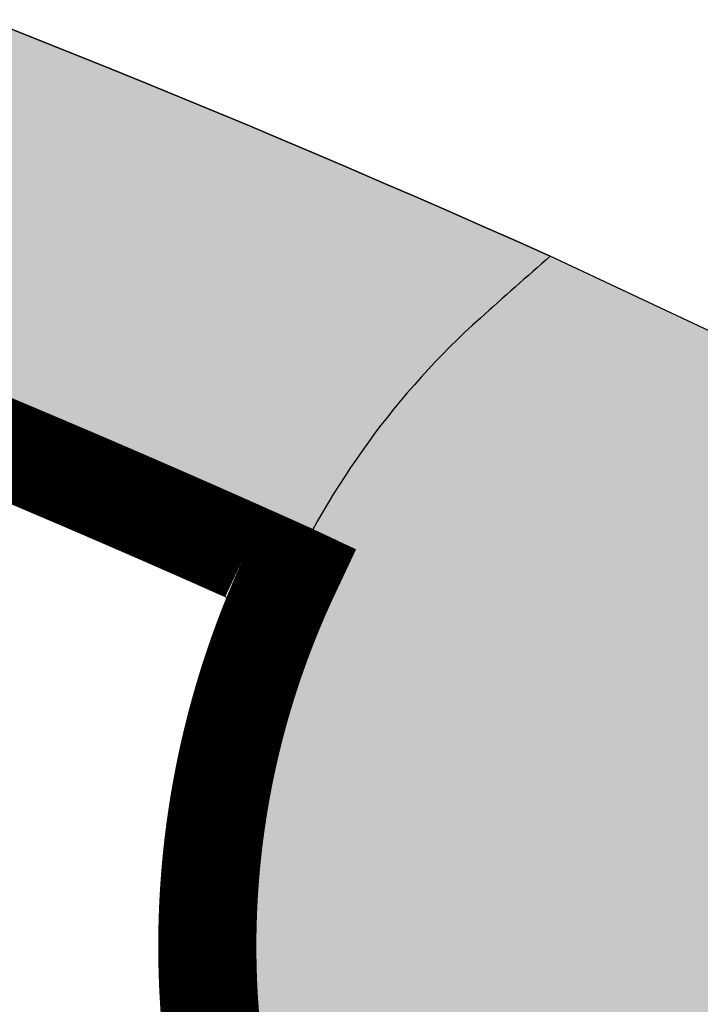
# Model space of a CAD drawing. Header units: feet. Extents: x 1609737 to 1611449, y 574802 to 575794.
# Tile 97 of 256: x 1610396 to 1610403, y 575079 to 575089. Entities that reach past the tile are written whole.
import ezdxf

# ---------------------------------------------------------------- set-up
doc = ezdxf.new("R2010")
doc.units = ezdxf.units.FT
doc.header["$MEASUREMENT"] = 0
for name, color, linetype in [('C-GROUTED-BLDR-HTCH-SINGLE', 79, 'Continuous'), ('C-THICKENED EDGE', 3, 'Continuous'), ('C-VOID FILLED RIPRAP', 23, 'Continuous'), ('V-SURV-FIGR', 170, 'Continuous')]:
    doc.layers.add(name, color=color, linetype=linetype)

msp = doc.modelspace()

# ---------------------------------------------------------------- hatches: boundary and pattern name
at = {"layer": 'C-GROUTED-BLDR-HTCH-SINGLE'}
h = msp.add_hatch(color=256, dxfattribs=at)
h.dxf.hatch_style = 1
edge = h.paths.add_edge_path()
edge.add_arc((1610346.798689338, 574967.6627427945), 126.8649867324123, 71.28505858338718, 88.50538841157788, ccw=False)
edge.add_arc((1610346.827493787, 574966.8597696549), 127.6165798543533, 65.85690705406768, 71.41298022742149, ccw=False)
edge.add_arc((1610404.7424691, 575080.043137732), 6.586764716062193, 150.232757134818, 192.3781952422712)
edge.add_arc((1610384.063225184, 575073.5679704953), 15.11863200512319, -18.604933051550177, 19.56635503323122, ccw=False)
edge.add_arc((1610416.513828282, 575060.92329932), 19.73778720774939, 156.6556931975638, 184.9380587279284)
edge.add_arc((1610380.29010607, 575056.0200681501), 16.86635743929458, -23.431948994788, 10.951468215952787, ccw=False)
edge.add_arc((1610404.150345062, 575043.2004725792), 10.37631145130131, 143.9079133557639, 198.3481587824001)
edge.add_arc((1610383.350808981, 575032.3549064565), 13.31777413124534, -11.562052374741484, 34.68779327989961, ccw=False)
edge.add_arc((1610414.662779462, 575075.9827910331), 49.76963084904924, 248.470540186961, 307.5616870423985)
edge.add_arc((1610475.45377047, 574997.3922403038), 49.58879759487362, 68.46665870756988, 127.88389707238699, ccw=False)
edge.add_arc((1610541.152820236, 575168.45085079), 133.6554409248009, 249.1835495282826, 262.0771957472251)
edge.add_arc((1610538.620285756, 575053.3600420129), 23.48207888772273, 169.698739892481, 227.4135499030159, ccw=False)
edge.add_arc((1610504.766698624, 575062.5365908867), 11.84640154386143, 335.1552628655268, 392.3913042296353)
edge.add_arc((1610525.659987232, 575075.0338984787), 12.50724317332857, 155.5736846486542, 209.4597175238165, ccw=False)
edge.add_arc((1610505.763914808, 575085.634325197), 10.09250994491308, 327.4616461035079, 366.1857299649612)
edge.add_arc((1610550.370748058, 575153.6818102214), 75.35873958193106, 242.691587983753, 274.296040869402)
edge.add_arc((1610562.194032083, 575081.4931232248), 6.849925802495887, 198.0715154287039, 205.5866701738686, ccw=False)
edge.add_arc((1610561.881980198, 575081.3913006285), 6.521681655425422, 145.8833785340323, 198.0715154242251, ccw=False)
edge.add_arc((1610554.68458593, 575086.2673485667), 2.171898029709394, 325.8833785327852, 440.5424989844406)
edge.add_arc((1610556.009493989, 575094.2209239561), 5.891273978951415, 222.7830371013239, 260.5424989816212, ccw=False)
edge.add_arc((1610554.185066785, 575092.5324888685), 3.405444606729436, 183.5019517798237, 222.78303710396, ccw=False)
edge.add_arc((1610550.370748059, 575153.6818102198), 61.35873958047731, 238.08154091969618, 270.3877407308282, ccw=False)
edge.add_arc((1610468.690325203, 574991.0261166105), 121.0420992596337, 65.99633416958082, 89.05759905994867)
edge.add_line((1610470.681135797, 575112.0518430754), (1610470.678386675, 575112.0331643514))
edge.add_line((1610470.678386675, 575112.0331643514), (1610468.827942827, 575112.0681376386))
edge.add_arc((1610459.13518586, 575115.8351432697), 10.39903212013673, 322.58159602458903, 338.76181796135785, ccw=False)
edge.add_arc((1610460.132572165, 575114.6197738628), 8.875664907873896, 320.9584175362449, 324.9011775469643, ccw=False)
edge.add_arc((1610460.844486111, 575114.0424213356), 7.959063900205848, 302.28112678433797, 320.95841752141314, ccw=False)
edge.add_arc((1610451.738392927, 575127.4486950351), 24.16256683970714, 284.0200303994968, 303.55861885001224, ccw=False)
edge.add_line((1610457.592042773, 575104.0059046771), (1610457.595383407, 575103.920069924))
edge.add_line((1610457.595383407, 575103.920069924), (1610460.480929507, 575102.1277901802))
edge.add_line((1610460.480929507, 575102.1277901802), (1610461.388454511, 575099.1460253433))
edge.add_line((1610461.388454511, 575099.1460253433), (1610461.932838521, 575097.8547054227))
edge.add_line((1610461.932838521, 575097.8547054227), (1610458.962926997, 575097.6253133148))
edge.add_arc((1610444.286277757, 575111.6052103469), 20.26922677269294, 252.9107273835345, 316.3928090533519, ccw=False)
edge.add_arc((1610435.269657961, 575078.1270833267), 14.43202019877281, 77.7576186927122, 164.2463266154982)
edge.add_line((1610421.379735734, 575082.0454079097), (1610416.758092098, 575089.705494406))
edge.add_line((1610416.758092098, 575089.705494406), (1610416.405233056, 575088.5733883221))
edge.add_line((1610416.405233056, 575088.5733883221), (1610415.439970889, 575086.9513317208))
edge.add_line((1610415.439970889, 575086.9513317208), (1610414.124019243, 575085.5981613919))
edge.add_line((1610414.124019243, 575085.5981613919), (1610412.543465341, 575084.5947602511))
edge.add_line((1610412.543465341, 575084.5947602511), (1610410.774099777, 575083.9829514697))
edge.add_line((1610410.774099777, 575083.9829514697), (1610408.911330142, 575083.7957249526))
edge.add_line((1610408.911330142, 575083.7957249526), (1610407.58607858, 575083.9271950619))
edge.add_line((1610407.58607858, 575083.9271950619), (1610401.745635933, 575086.6712269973))
edge.add_arc((1610345.586171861, 574961.0911944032), 137.5653662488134, 65.90577864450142, 85.80491363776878)
edge.add_arc((1610353.002017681, 575098.637514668), 2.670401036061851, 275.9515570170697, 352.4790479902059, ccw=False)
edge.add_arc((1610357.443323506, 575072.4608215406), 23.88650330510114, 100.0403631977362, 104.5996252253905)
edge.add_arc((1610352.062700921, 575093.4672650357), 2.203844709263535, 106.8896556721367, 152.5093626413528)

# ---------------------------------------------------------------- linework, layer by layer
for points in [[(1610407.58607858, 575083.9271950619), (1610401.745635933, 575086.6712269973, 0.08704520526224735), (1610355.649445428, 575098.2879892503, -0.346904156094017), (1610353.27890507, 575095.9815073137, 0.0198961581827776), (1610351.422419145, 575095.5760492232, 0.2017248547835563), (1610350.107700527, 575094.4845678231)], [(1610350.107700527, 575094.484567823, -0.07527958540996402), (1610387.504587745, 575087.8199510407, -0.02424769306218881), (1610399.024831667, 575083.313319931, 0.1859955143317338), (1610398.308820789, 575078.6311749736, -0.1681110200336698), (1610398.391771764, 575068.7445083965, 0.1240353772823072), (1610396.849301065, 575059.224295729, -0.1511617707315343), (1610395.765546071, 575049.3129994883, 0.2421113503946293), (1610394.301552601, 575039.9341097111, -0.2045878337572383), (1610396.398341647, 575029.6856370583, 0.2637033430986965), (1610445.003104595, 575036.53053095, -0.2652257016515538), (1610493.654971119, 575043.5199450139, 0.05631857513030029), (1610522.729919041, 575036.0711937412, -0.2572904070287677)]]:
    msp.add_lwpolyline(points, format="xyb", dxfattribs=at)
at = {"layer": 'C-THICKENED EDGE', "const_width": 1, "flags": 128}
msp.add_lwpolyline([(1610395.815237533, 575084.869704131), (1610395.865038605, 575084.8489312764), (1610395.914829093, 575084.8281381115), (1610395.964608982, 575084.8073246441), (1610396.014378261, 575084.7864908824), (1610396.064136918, 575084.7656368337), (1610396.113884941, 575084.7447625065), (1610396.163622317, 575084.7238679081), (1610396.213349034, 575084.7029530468), (1610396.26306508, 575084.6820179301), (1610396.312770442, 575084.6610625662), (1610396.362465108, 575084.6400869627), (1610396.412149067, 575084.6190911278), (1610396.461822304, 575084.5980750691), (1610396.51148481, 575084.577038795), (1610396.561136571, 575084.555982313), (1610396.610777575, 575084.5349056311), (1610396.66040781, 575084.5138087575), (1610396.710027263, 575084.4926916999), (1610396.759635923, 575084.4715544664), (1610396.809233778, 575084.450397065), (1610396.858820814, 575084.4292195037), (1610396.908397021, 575084.4080217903), (1610396.957962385, 575084.3868039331), (1610397.007516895, 575084.36556594), (1610397.057060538, 575084.3443078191), (1610397.106593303, 575084.3230295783), (1610397.156115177, 575084.3017312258), (1610397.205626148, 575084.2804127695), (1610397.255126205, 575084.2590742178), (1610397.304615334, 575084.2377155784), (1610397.354093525, 575084.2163368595), (1610397.403560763, 575084.1949380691), (1610397.453017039, 575084.1735192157), (1610397.502462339, 575084.152080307), (1610397.551896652, 575084.1306213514), (1610397.601319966, 575084.109142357), (1610397.650732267, 575084.0876433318), (1610397.700133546, 575084.066124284), (1610397.749523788, 575084.0445852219), (1610397.798902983, 575084.0230261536), (1610397.848271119, 575084.0014470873), (1610397.897628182, 575083.9798480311), (1610397.946974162, 575083.9582289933), (1610397.996309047, 575083.936589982), (1610398.045632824, 575083.9149310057), (1610398.09494548, 575083.8932520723), (1610398.144247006, 575083.8715531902), (1610398.193537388, 575083.8498343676), (1610398.242816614, 575083.8280956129), (1610398.292084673, 575083.8063369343), (1610398.341341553, 575083.78455834), (1610398.390587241, 575083.7627598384), (1610398.439821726, 575083.7409414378), (1610398.489044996, 575083.7191031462), (1610398.538257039, 575083.6972449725), (1610398.587457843, 575083.6753669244), (1610398.636647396, 575083.6534690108), (1610398.685825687, 575083.6315512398), (1610398.734992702, 575083.6096136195), (1610398.784148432, 575083.5876561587), (1610398.833292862, 575083.5656788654), (1610398.882425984, 575083.5436817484), (1610398.931547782, 575083.5216648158), (1610398.980658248, 575083.499628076), (1610399.029757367, 575083.4775715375), (1610399.078845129, 575083.4554952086), (1610399.091115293, 575083.449973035), (1610399.097250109, 575083.4472114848), (1610399.102142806, 575083.4449081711), (1610399.101345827, 575083.4432143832), (1610399.098161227, 575083.4364370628), (1610399.094981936, 575083.4296562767), (1610399.091807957, 575083.422872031), (1610399.088639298, 575083.416084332), (1610399.085475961, 575083.4092931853), (1610399.082317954, 575083.4024985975), (1610399.079165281, 575083.3957005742), (1610399.076017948, 575083.3888991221), (1610399.07287596, 575083.3820942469), (1610399.069739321, 575083.3752859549), (1610399.066608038, 575083.3684742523), (1610399.063482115, 575083.3616591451), (1610399.060361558, 575083.3548406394), (1610399.057246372, 575083.3480187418), (1610399.054136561, 575083.3411934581), (1610399.051032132, 575083.3343647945), (1610399.04793309, 575083.3275327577), (1610399.044839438, 575083.3206973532), (1610399.041751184, 575083.3138585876), (1610399.038668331, 575083.3070164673), (1610399.035590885, 575083.3001709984), (1610399.032518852, 575083.293322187), (1610399.029452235, 575083.2864700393), (1610399.026391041, 575083.2796145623), (1610399.023335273, 575083.2727557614), (1610399.020284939, 575083.2658936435), (1610399.017240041, 575083.2590282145), (1610399.014200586, 575083.2521594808), (1610399.011166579, 575083.245287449), (1610399.008138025, 575083.2384121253), (1610399.005114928, 575083.231533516), (1610399.002097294, 575083.2246516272), (1610398.999085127, 575083.2177664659), (1610398.996078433, 575083.210878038), (1610398.993077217, 575083.2039863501), (1610398.990081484, 575083.1970914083), (1610398.987091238, 575083.1901932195), (1610398.984106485, 575083.1832917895), (1610398.981127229, 575083.1763871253), (1610398.978153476, 575083.169479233), (1610398.975185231, 575083.1625681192), (1610398.972222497, 575083.1556537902), (1610398.969265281, 575083.1487362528), (1610398.966313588, 575083.141815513), (1610398.963367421, 575083.1348915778), (1610398.960426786, 575083.1279644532), (1610398.957491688, 575083.1210341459), (1610398.954562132, 575083.1141006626), (1610398.951638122, 575083.1071640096), (1610398.948719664, 575083.1002241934), (1610398.945806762, 575083.0932812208), (1610398.942899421, 575083.086335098), (1610398.939997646, 575083.079385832), (1610398.937101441, 575083.072433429), (1610398.934210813, 575083.0654778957), (1610398.931325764, 575083.0585192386), (1610398.9284463, 575083.0515574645), (1610398.925572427, 575083.04459258), (1610398.922704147, 575083.0376245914), (1610398.919841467, 575083.0306535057), (1610398.916984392, 575083.0236793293), (1610398.914132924, 575083.0167020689), (1610398.911287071, 575083.0097217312), (1610398.908446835, 575083.0027383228), (1610398.905612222, 575082.9957518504), (1610398.902783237, 575082.9887623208), (1610398.899959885, 575082.9817697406), (1610398.897142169, 575082.9747741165), (1610398.894330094, 575082.9677754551), (1610398.891523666, 575082.9607737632), (1610398.888722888, 575082.9537690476), (1610398.885927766, 575082.9467613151), (1610398.883138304, 575082.9397505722), (1610398.880354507, 575082.9327368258), (1610398.877576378, 575082.9257200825), (1610398.874803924, 575082.9187003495), (1610398.872037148, 575082.9116776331), (1610398.869276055, 575082.9046519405), (1610398.86652065, 575082.8976232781), (1610398.863770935, 575082.8905916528), (1610398.861026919, 575082.8835570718), (1610398.858288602, 575082.8765195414), (1610398.855555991, 575082.8694790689), (1610398.852829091, 575082.8624356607), (1610398.850107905, 575082.8553893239), (1610398.847392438, 575082.8483400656), (1610398.844682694, 575082.8412878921), (1610398.841978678, 575082.8342328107), (1610398.839280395, 575082.8271748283), (1610398.836587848, 575082.8201139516), (1610398.833901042, 575082.8130501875), (1610398.831219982, 575082.805983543), (1610398.828544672, 575082.798914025), (1610398.825875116, 575082.7918416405), (1610398.823211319, 575082.7847663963), (1610398.820553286, 575082.7776882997), (1610398.817901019, 575082.770607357), (1610398.815254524, 575082.7635235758), (1610398.812613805, 575082.7564369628), (1610398.809978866, 575082.7493475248), (1610398.807349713, 575082.7422552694), (1610398.804726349, 575082.735160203), (1610398.802108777, 575082.7280623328), (1610398.799497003, 575082.7209616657), (1610398.796891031, 575082.7138582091), (1610398.794290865, 575082.7067519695), (1610398.79169651, 575082.6996429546), (1610398.789107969, 575082.6925311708), (1610398.786525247, 575082.6854166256), (1610398.783948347, 575082.6782993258), (1610398.781377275, 575082.6711792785), (1610398.778812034, 575082.6640564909), (1610398.776252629, 575082.6569309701), (1610398.773699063, 575082.6498027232), (1610398.771151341, 575082.642671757), (1610398.768609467, 575082.6355380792), (1610398.766073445, 575082.6284016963), (1610398.763543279, 575082.6212626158), (1610398.761018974, 575082.6141208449), (1610398.758500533, 575082.6069763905), (1610398.755987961, 575082.5998292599), (1610398.75348126, 575082.5926794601), (1610398.750980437, 575082.5855269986), (1610398.748485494, 575082.5783718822), (1610398.745996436, 575082.5712141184), (1610398.743513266, 575082.5640537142), (1610398.741035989, 575082.556890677), (1610398.738564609, 575082.5497250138), (1610398.736099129, 575082.5425567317), (1610398.733639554, 575082.5353858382), (1610398.731185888, 575082.5282123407), (1610398.728738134, 575082.521036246), (1610398.726296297, 575082.5138575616), (1610398.72386038, 575082.5066762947), (1610398.721430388, 575082.4994924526), (1610398.719006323, 575082.4923060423), (1610398.716588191, 575082.4851170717), (1610398.714175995, 575082.4779255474), (1610398.711769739, 575082.4707314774), (1610398.709369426, 575082.4635348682), (1610398.706975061, 575082.4563357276), (1610398.704586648, 575082.449134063), (1610398.70220419, 575082.4419298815), (1610398.699827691, 575082.4347231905), (1610398.697457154, 575082.4275139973), (1610398.695092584, 575082.4203023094), (1610398.692733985, 575082.4130881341), (1610398.69038136, 575082.4058714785), (1610398.688034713, 575082.3986523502), (1610398.685694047, 575082.3914307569), (1610398.683359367, 575082.384206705), (1610398.681030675, 575082.376980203), (1610398.678707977, 575082.3697512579), (1610398.676391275, 575082.3625198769), (1610398.674080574, 575082.3552860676), (1610398.671775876, 575082.3480498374), (1610398.669477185, 575082.3408111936), (1610398.667184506, 575082.3335701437), (1610398.664897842, 575082.3263266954), (1610398.662617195, 575082.3190808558), (1610398.660342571, 575082.3118326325), (1610398.658073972, 575082.3045820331), (1610398.655811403, 575082.2973290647), (1610398.653554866, 575082.2900737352), (1610398.651304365, 575082.2828160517), (1610398.649059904, 575082.2755560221), (1610398.646821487, 575082.2682936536), (1610398.644589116, 575082.2610289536), (1610398.642362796, 575082.25376193), (1610398.640142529, 575082.2464925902), (1610398.63792832, 575082.2392209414), (1610398.635720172, 575082.2319469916), (1610398.633518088, 575082.224670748), (1610398.631322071, 575082.2173922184), (1610398.629132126, 575082.2101114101), (1610398.626948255, 575082.2028283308), (1610398.624770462, 575082.195542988), (1610398.622598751, 575082.1882553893), (1610398.620433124, 575082.1809655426), (1610398.618273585, 575082.1736734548), (1610398.616120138, 575082.1663791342), (1610398.613972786, 575082.1590825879), (1610398.611831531, 575082.1517838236), (1610398.609696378, 575082.144482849), (1610398.60756733, 575082.137179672), (1610398.60544439, 575082.1298742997), (1610398.603327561, 575082.12256674), (1610398.601216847, 575082.1152570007), (1610398.59911225, 575082.107945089), (1610398.597013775, 575082.1006310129), (1610398.594921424, 575082.0933147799), (1610398.5928352, 575082.085996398), (1610398.590755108, 575082.0786758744), (1610398.588681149, 575082.071353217), (1610398.586613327, 575082.0640284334), (1610398.584551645, 575082.0567015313), (1610398.582496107, 575082.0493725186), (1610398.580446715, 575082.0420414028), (1610398.578403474, 575082.0347081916), (1610398.576366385, 575082.0273728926), (1610398.574335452, 575082.020035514), (1610398.572310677, 575082.012696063), (1610398.570292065, 575082.0053545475), (1610398.568279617, 575081.9980109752), (1610398.566273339, 575081.9906653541), (1610398.564273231, 575081.9833176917), (1610398.562279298, 575081.9759679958), (1610398.560291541, 575081.9686162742), (1610398.558309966, 575081.9612625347), (1610398.556334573, 575081.9539067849), (1610398.554365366, 575081.9465490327), (1610398.552402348, 575081.9391892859), (1610398.550445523, 575081.9318275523), (1610398.548494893, 575081.9244638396), (1610398.546550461, 575081.9170981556), (1610398.544612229, 575081.9097305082), (1610398.542680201, 575081.9023609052), (1610398.540754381, 575081.8949893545), (1610398.538834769, 575081.8876158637), (1610398.53692137, 575081.8802404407), (1610398.535014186, 575081.8728630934), (1610398.533113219, 575081.8654838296), (1610398.531218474, 575081.8581026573), (1610398.529329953, 575081.850719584), (1610398.527447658, 575081.8433346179), (1610398.525571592, 575081.8359477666), (1610398.523701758, 575081.8285590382), (1610398.521838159, 575081.8211684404), (1610398.519980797, 575081.8137759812), (1610398.518129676, 575081.8063816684), (1610398.516284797, 575081.7989855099), (1610398.514446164, 575081.7915875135), (1610398.512613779, 575081.7841876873), (1610398.510787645, 575081.7767860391), (1610398.508967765, 575081.7693825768), (1610398.507154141, 575081.7619773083), (1610398.505346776, 575081.7545702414), (1610398.503545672, 575081.7471613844), (1610398.501750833, 575081.739750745), (1610398.49996226, 575081.7323383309), (1610398.498179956, 575081.7249241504), (1610398.496403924, 575081.7175082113), (1610398.494634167, 575081.7100905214), (1610398.492870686, 575081.702671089), (1610398.491113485, 575081.6952499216), (1610398.489362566, 575081.6878270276), (1610398.487617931, 575081.6804024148), (1610398.485879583, 575081.6729760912), (1610398.484147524, 575081.6655480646), (1610398.482421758, 575081.658118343), (1610398.480702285, 575081.6506869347), (1610398.478989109, 575081.6432538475), (1610398.477282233, 575081.6358190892), (1610398.475581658, 575081.6283826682), (1610398.473887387, 575081.6209445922), (1610398.472199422, 575081.6135048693), (1610398.470517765, 575081.6060635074), (1610398.46884242, 575081.5986205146), (1610398.467173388, 575081.5911758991), (1610398.465510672, 575081.5837296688), (1610398.463854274, 575081.5762818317), (1610398.462204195, 575081.5688323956), (1610398.46056044, 575081.561381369), (1610398.458923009, 575081.5539287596), (1610398.457291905, 575081.5464745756), (1610398.45566713, 575081.5390188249), (1610398.454048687, 575081.5315615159), (1610398.452436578, 575081.5241026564), (1610398.450830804, 575081.5166422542), (1610398.449231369, 575081.509180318), (1610398.447638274, 575081.5017168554), (1610398.446051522, 575081.4942518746), (1610398.444471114, 575081.4867853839), (1610398.442897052, 575081.479317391), (1610398.44132934, 575081.4718479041), (1610398.439767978, 575081.4643769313), (1610398.438212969, 575081.4569044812), (1610398.436664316, 575081.449430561), (1610398.435122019, 575081.4419551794), (1610398.433586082, 575081.4344783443), (1610398.432056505, 575081.4270000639), (1610398.430533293, 575081.4195203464), (1610398.429016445, 575081.4120391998), (1610398.427505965, 575081.4045566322), (1610398.426001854, 575081.3970726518), (1610398.424504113, 575081.3895872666), (1610398.423012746, 575081.3821004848), (1610398.421527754, 575081.3746123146), (1610398.420049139, 575081.3671227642), (1610398.418576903, 575081.3596318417), (1610398.417111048, 575081.352139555), (1610398.415651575, 575081.3446459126), (1610398.414198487, 575081.3371509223), (1610398.412751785, 575081.3296545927), (1610398.411311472, 575081.3221569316), (1610398.409877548, 575081.3146579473), (1610398.408450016, 575081.3071576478), (1610398.407028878, 575081.2996560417), (1610398.405614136, 575081.2921531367), (1610398.40420579, 575081.2846489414), (1610398.402803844, 575081.2771434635), (1610398.401408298, 575081.2696367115), (1610398.400019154, 575081.2621286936), (1610398.398636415, 575081.254619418), (1610398.397260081, 575081.2471088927), (1610398.395890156, 575081.239597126), (1610398.394526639, 575081.2320841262), (1610398.393169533, 575081.2245699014), (1610398.391818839, 575081.2170544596), (1610398.39047456, 575081.2095378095), (1610398.389136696, 575081.202019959), (1610398.38780525, 575081.1945009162), (1610398.386480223, 575081.1869806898), (1610398.385161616, 575081.1794592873), (1610398.383849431, 575081.1719367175), (1610398.38254367, 575081.1644129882), (1610398.381244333, 575081.1568881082), (1610398.379951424, 575081.1493620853), (1610398.378664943, 575081.141834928), (1610398.377384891, 575081.1343066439), (1610398.37611127, 575081.126777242), (1610398.374844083, 575081.1192467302), (1610398.373583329, 575081.1117151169), (1610398.37232901, 575081.1041824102), (1610398.371081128, 575081.0966486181), (1610398.369839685, 575081.0891137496), (1610398.368604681, 575081.0815778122), (1610398.367376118, 575081.0740408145), (1610398.366153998, 575081.0665027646), (1610398.364938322, 575081.0589636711), (1610398.36372909, 575081.0514235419), (1610398.362526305, 575081.0438823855), (1610398.361329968, 575081.0363402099), (1610398.360140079, 575081.0287970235), (1610398.358956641, 575081.0212528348), (1610398.357779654, 575081.0137076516), (1610398.356609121, 575081.0061614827), (1610398.355445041, 575080.9986143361), (1610398.354287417, 575080.9910662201), (1610398.353136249, 575080.983517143), (1610398.351991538, 575080.975967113), (1610398.350853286, 575080.9684161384), (1610398.349721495, 575080.9608642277), (1610398.348596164, 575080.9533113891), (1610398.347477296, 575080.9457576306), (1610398.346364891, 575080.938202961), (1610398.345258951, 575080.9306473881), (1610398.344159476, 575080.9230909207), (1610398.343066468, 575080.9155335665), (1610398.341979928, 575080.9079753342), (1610398.340899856, 575080.9004162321), (1610398.339826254, 575080.8928562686), (1610398.338759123, 575080.8852954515), (1610398.337698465, 575080.8777337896), (1610398.336644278, 575080.8701712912), (1610398.335596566, 575080.8626079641), (1610398.334555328, 575080.8550438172), (1610398.333520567, 575080.8474788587), (1610398.332492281, 575080.8399130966), (1610398.331470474, 575080.8323465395), (1610398.330455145, 575080.8247791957), (1610398.329446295, 575080.8172110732), (1610398.328443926, 575080.8096421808), (1610398.327448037, 575080.8020725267), (1610398.326458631, 575080.794502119), (1610398.325475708, 575080.7869309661), (1610398.324499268, 575080.7793590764), (1610398.323529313, 575080.7717864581), (1610398.322565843, 575080.7642131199), (1610398.321608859, 575080.7566390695), (1610398.320658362, 575080.7490643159), (1610398.319714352, 575080.7414888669), (1610398.318776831, 575080.7339127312), (1610398.317845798, 575080.7263359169), (1610398.316921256, 575080.7187584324), (1610398.316003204, 575080.711180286), (1610398.315091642, 575080.7036014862), (1610398.314186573, 575080.6960220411), (1610398.313287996, 575080.6884419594), (1610398.312395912, 575080.680861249), (1610398.311510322, 575080.6732799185), (1610398.310631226, 575080.6656979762), (1610398.309758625, 575080.6581154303), (1610398.30889252, 575080.6505322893), (1610398.30803291, 575080.6429485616), (1610398.307179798, 575080.6353642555), (1610398.306333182, 575080.6277793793), (1610398.305493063, 575080.620193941), (1610398.304659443, 575080.6126079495), (1610398.303832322, 575080.605021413), (1610398.3030117, 575080.5974343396), (1610398.302197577, 575080.5898467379), (1610398.301389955, 575080.5822586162), (1610398.300588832, 575080.5746699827), (1610398.299794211, 575080.5670808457), (1610398.299006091, 575080.559491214), (1610398.298224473, 575080.5519010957), (1610398.297449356, 575080.5443104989), (1610398.296680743, 575080.5367194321), (1610398.295918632, 575080.5291279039), (1610398.295163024, 575080.5215359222), (1610398.29441392, 575080.5139434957), (1610398.293671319, 575080.5063506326), (1610398.292935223, 575080.4987573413), (1610398.292205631, 575080.4911636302), (1610398.291482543, 575080.4835695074), (1610398.29076596, 575080.4759749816), (1610398.290055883, 575080.4683800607), (1610398.289352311, 575080.4607847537), (1610398.288655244, 575080.4531890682), (1610398.287964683, 575080.4455930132), (1610398.287280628, 575080.4379965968), (1610398.286603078, 575080.4303998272), (1610398.285932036, 575080.422802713), (1610398.285267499, 575080.4152052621), (1610398.28460947, 575080.4076074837), (1610398.283957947, 575080.4000093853), (1610398.28331293, 575080.3924109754), (1610398.28267442, 575080.3848122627), (1610398.282042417, 575080.3772132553), (1610398.28141692, 575080.3696139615), (1610398.280797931, 575080.3620143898), (1610398.280185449, 575080.3544145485), (1610398.279579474, 575080.346814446), (1610398.278980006, 575080.3392140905), (1610398.278387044, 575080.3316134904), (1610398.27780059, 575080.324012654), (1610398.277220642, 575080.3164115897), (1610398.276647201, 575080.308810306), (1610398.276080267, 575080.301208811), (1610398.27551984, 575080.293607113), (1610398.274965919, 575080.2860052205), (1610398.274418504, 575080.2784031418), (1610398.273877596, 575080.2708008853), (1610398.273343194, 575080.263198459), (1610398.272815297, 575080.2555958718), (1610398.272293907, 575080.2479931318), (1610398.271779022, 575080.2403902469), (1610398.271270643, 575080.2327872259), (1610398.270768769, 575080.2251840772), (1610398.270273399, 575080.2175808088), (1610398.269784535, 575080.2099774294), (1610398.269302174, 575080.2023739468), (1610398.268826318, 575080.1947703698), (1610398.268356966, 575080.1871667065), (1610398.267894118, 575080.1795629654), (1610398.267437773, 575080.1719591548), (1610398.26698793, 575080.1643552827), (1610398.26654459, 575080.1567513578), (1610398.266107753, 575080.1491473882), (1610398.265677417, 575080.1415433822), (1610398.265253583, 575080.1339393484), (1610398.26483625, 575080.1263352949), (1610398.264425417, 575080.11873123), (1610398.264021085, 575080.1111271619), (1610398.263623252, 575080.1035230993), (1610398.263231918, 575080.09591905), (1610398.262847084, 575080.0883150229), (1610398.262468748, 575080.0807110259), (1610398.26209691, 575080.0731070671), (1610398.261731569, 575080.0655031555), (1610398.261372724, 575080.0578992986), (1610398.261020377, 575080.0502955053), (1610398.260674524, 575080.0426917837), (1610398.260335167, 575080.0350881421), (1610398.260002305, 575080.0274845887), (1610398.259675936, 575080.019881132), (1610398.259356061, 575080.01227778), (1610398.259042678, 575080.0046745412), (1610398.258735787, 575079.9970714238), (1610398.258435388, 575079.9894684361), (1610398.258141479, 575079.9818655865), (1610398.257854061, 575079.9742628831), (1610398.257573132, 575079.9666603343), (1610398.257298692, 575079.9590579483), (1610398.257030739, 575079.9514557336), (1610398.256769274, 575079.9438536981), (1610398.256514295, 575079.9362518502), (1610398.256265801, 575079.9286501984), (1610398.256023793, 575079.9210487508), (1610398.255788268, 575079.9134475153), (1610398.255559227, 575079.905846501), (1610398.255336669, 575079.8982457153), (1610398.255120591, 575079.890645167), (1610398.254910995, 575079.8830448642), (1610398.254707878, 575079.875444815), (1610398.254511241, 575079.8678450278), (1610398.254321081, 575079.860245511), (1610398.254137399, 575079.8526462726), (1610398.253960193, 575079.8450473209), (1610398.253789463, 575079.8374486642), (1610398.253625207, 575079.8298503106), (1610398.253467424, 575079.8222522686), (1610398.253316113, 575079.814654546), (1610398.253171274, 575079.8070571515), (1610398.253032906, 575079.7994600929), (1610398.252901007, 575079.791863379), (1610398.252775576, 575079.7842670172), (1610398.252656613, 575079.7766710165), (1610398.252544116, 575079.7690753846), (1610398.252438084, 575079.7614801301), (1610398.252338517, 575079.753885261), (1610398.252245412, 575079.7462907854), (1610398.252158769, 575079.7386967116), (1610398.252078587, 575079.7311030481), (1610398.252004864, 575079.7235098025), (1610398.251937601, 575079.7159169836), (1610398.251876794, 575079.7083245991), (1610398.251822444, 575079.7007326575), (1610398.251774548, 575079.6931411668), (1610398.251733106, 575079.6855501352), (1610398.251698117, 575079.6779595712), (1610398.251669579, 575079.6703694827), (1610398.251647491, 575079.6627798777), (1610398.251631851, 575079.6551907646), (1610398.25162266, 575079.6476021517), (1610398.251619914, 575079.6400140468), (1610398.251623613, 575079.6324264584), (1610398.251633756, 575079.6248393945), (1610398.25165034, 575079.6172528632), (1610398.251673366, 575079.6096668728), (1610398.251702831, 575079.6020814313), (1610398.251738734, 575079.5944965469), (1610398.251781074, 575079.5869122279), (1610398.251829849, 575079.579328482), (1610398.251885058, 575079.5717453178), (1610398.2519467, 575079.5641627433), (1610398.252014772, 575079.5565807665), (1610398.252089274, 575079.5489993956), (1610398.252170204, 575079.5414186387), (1610398.252257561, 575079.5338385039), (1610398.252351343, 575079.5262589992), (1610398.252451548, 575079.5186801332), (1610398.252558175, 575079.5111019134), (1610398.252671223, 575079.5035243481), (1610398.25279069, 575079.4959474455), (1610398.252916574, 575079.4883712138), (1610398.253048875, 575079.4807956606), (1610398.253187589, 575079.4732207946), (1610398.253332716, 575079.4656466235), (1610398.253484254, 575079.4580731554), (1610398.253642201, 575079.4505003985), (1610398.253806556, 575079.4429283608), (1610398.253977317, 575079.4353570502), (1610398.254154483, 575079.427786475), (1610398.25433805, 575079.4202166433), (1610398.25452802, 575079.412647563), (1610398.254724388, 575079.4050792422), (1610398.254927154, 575079.3975116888), (1610398.255136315, 575079.3899449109), (1610398.255351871, 575079.3823789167), (1610398.255573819, 575079.3748137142), (1610398.255802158, 575079.3672493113), (1610398.256036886, 575079.3596857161), (1610398.256277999, 575079.3521229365), (1610398.256525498, 575079.3445609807), (1610398.256779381, 575079.3369998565), (1610398.257039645, 575079.3294395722), (1610398.257306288, 575079.3218801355), (1610398.257579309, 575079.3143215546), (1610398.257858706, 575079.3067638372), (1610398.258144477, 575079.2992069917), (1610398.25843662, 575079.2916510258), (1610398.258735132, 575079.2840959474), (1610398.259040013, 575079.2765417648), (1610398.25935126, 575079.2689884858), (1610398.259668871, 575079.2614361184), (1610398.259992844, 575079.2538846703), (1610398.260323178, 575079.2463341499), (1610398.260659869, 575079.2387845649), (1610398.261002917, 575079.2312359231), (1610398.261352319, 575079.2236882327), (1610398.261708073, 575079.2161415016), (1610398.262070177, 575079.2085957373), (1610398.26243863, 575079.2010509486), (1610398.262813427, 575079.1935071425), (1610398.263194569, 575079.1859643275), (1610398.263582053, 575079.1784225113), (1610398.263975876, 575079.170881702), (1610398.264376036, 575079.1633419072), (1610398.264782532, 575079.155803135), (1610398.265195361, 575079.1482653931), (1610398.26561452, 575079.1407286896), (1610398.266040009, 575079.1331930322), (1610398.266471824, 575079.125658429), (1610398.266909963, 575079.1181248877), (1610398.267354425, 575079.1105924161), (1610398.267805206, 575079.1030610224), (1610398.268262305, 575079.095530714), (1610398.268725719, 575079.0880014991), (1610398.269195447, 575079.0804733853), (1610398.269671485, 575079.0729463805), (1610398.270153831, 575079.0654204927), (1610398.270642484, 575079.0578957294), (1610398.271137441, 575079.0503720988), (1610398.271638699, 575079.0428496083), (1610398.272146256, 575079.0353282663), (1610398.27266011, 575079.0278080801), (1610398.273180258, 575079.0202890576), (1610398.273706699, 575079.0127712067), (1610398.274239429, 575079.0052545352), (1610398.274778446, 575078.9977390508), (1610398.275323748, 575078.9902247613), (1610398.275875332, 575078.9827116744), (1610398.276433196, 575078.9751997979), (1610398.276997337, 575078.9676891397), (1610398.277567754, 575078.9601797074), (1610398.278144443, 575078.9526715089), (1610398.278727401, 575078.9451645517), (1610398.279316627, 575078.9376588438), (1610398.279912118, 575078.9301543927), (1610398.280513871, 575078.9226512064), (1610398.281121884, 575078.9151492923), (1610398.281736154, 575078.9076486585), (1610398.282356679, 575078.9001493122), (1610398.282983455, 575078.8926512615), (1610398.283616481, 575078.8851545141), (1610398.284255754, 575078.8776590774), (1610398.284901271, 575078.8701649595), (1610398.285553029, 575078.8626721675), (1610398.286211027, 575078.8551807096), (1610398.28687526, 575078.8476905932), (1610398.287545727, 575078.8402018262), (1610398.288222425, 575078.832714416), (1610398.28890535, 575078.8252283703), (1610398.289594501, 575078.8177436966), (1610398.290289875, 575078.8102604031), (1610398.290991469, 575078.8027784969), (1610398.29169928, 575078.7952979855), (1610398.292413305, 575078.787818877), (1610398.293133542, 575078.7803411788), (1610398.293859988, 575078.7728648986), (1610398.29459264, 575078.7653900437), (1610398.295331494, 575078.7579166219), (1610398.29607655, 575078.750444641), (1610398.296827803, 575078.7429741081), (1610398.29758525, 575078.735505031), (1610398.29834889, 575078.7280374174), (1610398.299118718, 575078.7205712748), (1610398.299894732, 575078.7131066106), (1610398.30067693, 575078.7056434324), (1610398.301465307, 575078.6981817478), (1610398.302259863, 575078.6907215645), (1610398.303060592, 575078.6832628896), (1610398.303867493, 575078.675805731), (1610398.304680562, 575078.668350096), (1610398.305499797, 575078.6608959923), (1610398.306325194, 575078.653443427), (1610398.307156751, 575078.6459924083), (1610398.307994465, 575078.638542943), (1610398.308838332, 575078.631095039), (1610398.309688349, 575078.6236487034), (1610398.310544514, 575078.616203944), (1610398.311406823, 575078.6087607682), (1610398.312275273, 575078.6013191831), (1610398.313149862, 575078.5938791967), (1610398.314030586, 575078.586440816), (1610398.314917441, 575078.5790040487), (1610398.315810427, 575078.5715689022), (1610398.316259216, 575078.5678519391), (1610398.316371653, 575078.566922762), (1610398.316560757, 575078.5663051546), (1610398.316819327, 575078.5656074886), (1610398.317853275, 575078.5628166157), (1610398.321983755, 575078.5516497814), (1610398.326105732, 575078.5404776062)], dxfattribs=at)
at = {"layer": 'C-VOID FILLED RIPRAP', "linetype": 'Continuous'}
msp.add_lwpolyline([(1610396.298990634, 575084.502195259), (1610396.348674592, 575084.481199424), (1610396.39834783, 575084.4601833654), (1610396.448010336, 575084.4391470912), (1610396.497662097, 575084.4180906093), (1610396.5473031, 575084.3970139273), (1610396.596933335, 575084.3759170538), (1610396.646552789, 575084.3547999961), (1610396.696161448, 575084.3336627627), (1610396.745759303, 575084.3125053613), (1610396.795346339, 575084.2913277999), (1610396.844922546, 575084.2701300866), (1610396.89448791, 575084.2489122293), (1610396.94404242, 575084.2276742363), (1610396.993586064, 575084.2064161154), (1610397.043118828, 575084.1851378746), (1610397.092640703, 575084.163839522), (1610397.142151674, 575084.1425210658), (1610397.19165173, 575084.121182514), (1610397.24114086, 575084.0998238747), (1610397.29061905, 575084.0784451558), (1610397.340086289, 575084.0570463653), (1610397.389542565, 575084.0356275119), (1610397.438987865, 575084.0141886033), (1610397.488422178, 575083.9927296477), (1610397.537845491, 575083.9712506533), (1610397.587257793, 575083.9497516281), (1610397.636659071, 575083.9282325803), (1610397.686049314, 575083.9066935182), (1610397.735428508, 575083.8851344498), (1610397.784796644, 575083.8635553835), (1610397.834153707, 575083.8419563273), (1610397.883499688, 575083.8203372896), (1610397.932834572, 575083.7986982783), (1610397.982158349, 575083.7770393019), (1610398.031471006, 575083.7553603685), (1610398.080772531, 575083.7336614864), (1610398.130062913, 575083.7119426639), (1610398.17934214, 575083.6902039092), (1610398.228610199, 575083.6684452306), (1610398.277867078, 575083.6466666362), (1610398.327112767, 575083.6248681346), (1610398.376347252, 575083.603049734), (1610398.425570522, 575083.5812114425), (1610398.474782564, 575083.5593532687), (1610398.523983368, 575083.5374752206), (1610398.573172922, 575083.5155773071), (1610398.622351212, 575083.493659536), (1610398.671518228, 575083.4717219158), (1610398.720673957, 575083.449764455), (1610398.769818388, 575083.4277871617), (1610398.818951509, 575083.4057900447), (1610398.868073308, 575083.3837731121), (1610398.917183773, 575083.3617363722), (1610398.966282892, 575083.3396798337), (1610399.015370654, 575083.3176035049), (1610399.027640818, 575083.3120813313), (1610399.033775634, 575083.309319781), (1610399.038668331, 575083.3070164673), (1610399.037871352, 575083.3053226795), (1610399.034686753, 575083.298545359), (1610399.031507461, 575083.291764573), (1610399.028333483, 575083.2849803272), (1610399.025164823, 575083.2781926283), (1610399.022001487, 575083.2714014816), (1610399.018843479, 575083.2646068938), (1610399.015690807, 575083.2578088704), (1610399.012543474, 575083.2510074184), (1610399.009401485, 575083.2442025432), (1610399.006264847, 575083.2373942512), (1610399.003133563, 575083.2305825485), (1610399.000007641, 575083.2237674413), (1610398.996887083, 575083.2169489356), (1610398.993771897, 575083.2101270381), (1610398.990662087, 575083.2033017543), (1610398.987557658, 575083.1964730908), (1610398.984458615, 575083.1896410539), (1610398.981364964, 575083.1828056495), (1610398.978276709, 575083.1759668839), (1610398.975193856, 575083.1691247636), (1610398.97211641, 575083.1622792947), (1610398.969044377, 575083.1554304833), (1610398.96597776, 575083.1485783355), (1610398.962916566, 575083.1417228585), (1610398.959860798, 575083.1348640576), (1610398.956810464, 575083.1280019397), (1610398.953765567, 575083.1211365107), (1610398.950726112, 575083.1142677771), (1610398.947692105, 575083.1073957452), (1610398.94466355, 575083.1005204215), (1610398.941640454, 575083.0936418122), (1610398.938622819, 575083.0867599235), (1610398.935610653, 575083.0798747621), (1610398.932603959, 575083.0729863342), (1610398.929602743, 575083.0660946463), (1610398.926607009, 575083.0591997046), (1610398.923616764, 575083.0523015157), (1610398.92063201, 575083.0454000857), (1610398.917652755, 575083.0384954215), (1610398.914679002, 575083.0315875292), (1610398.911710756, 575083.0246764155), (1610398.908748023, 575083.0177620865), (1610398.905790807, 575083.010844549), (1610398.902839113, 575083.0039238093), (1610398.899892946, 575082.996999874), (1610398.896952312, 575082.9900727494), (1610398.894017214, 575082.9831424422), (1610398.891087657, 575082.9762089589), (1610398.888163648, 575082.9692723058), (1610398.885245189, 575082.9623324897), (1610398.882332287, 575082.955389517), (1610398.879424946, 575082.9484433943), (1610398.876523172, 575082.9414941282), (1610398.873626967, 575082.9345417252), (1610398.870736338, 575082.9275861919), (1610398.867851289, 575082.9206275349), (1610398.864971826, 575082.9136657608), (1610398.862097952, 575082.9067008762), (1610398.859229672, 575082.8997328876), (1610398.856366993, 575082.892761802), (1610398.853509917, 575082.8857876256), (1610398.85065845, 575082.8788103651), (1610398.847812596, 575082.8718300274), (1610398.84497236, 575082.8648466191), (1610398.842137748, 575082.8578601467), (1610398.839308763, 575082.8508706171), (1610398.83648541, 575082.8438780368), (1610398.833667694, 575082.8368824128), (1610398.83085562, 575082.8298837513), (1610398.828049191, 575082.8228820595), (1610398.825248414, 575082.8158773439), (1610398.822453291, 575082.8088696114), (1610398.81966383, 575082.8018588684), (1610398.816880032, 575082.794845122), (1610398.814101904, 575082.7878283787), (1610398.81132945, 575082.7808086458), (1610398.808562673, 575082.7737859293), (1610398.80580158, 575082.7667602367), (1610398.803046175, 575082.7597315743), (1610398.800296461, 575082.7526999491), (1610398.797552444, 575082.745665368), (1610398.794814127, 575082.7386278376), (1610398.792081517, 575082.7315873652), (1610398.789354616, 575082.7245439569), (1610398.78663343, 575082.7174976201), (1610398.783917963, 575082.7104483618), (1610398.781208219, 575082.7033961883), (1610398.778504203, 575082.6963411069), (1610398.77580592, 575082.6892831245), (1610398.773113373, 575082.6822222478), (1610398.770426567, 575082.6751584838), (1610398.767745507, 575082.6680918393), (1610398.765070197, 575082.6610223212), (1610398.762400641, 575082.6539499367), (1610398.759736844, 575082.6468746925), (1610398.757078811, 575082.6397965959), (1610398.754426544, 575082.6327156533), (1610398.751780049, 575082.6256318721), (1610398.74913933, 575082.618545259), (1610398.746504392, 575082.6114558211), (1610398.743875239, 575082.6043635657), (1610398.741251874, 575082.5972684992), (1610398.738634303, 575082.5901706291), (1610398.736022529, 575082.583069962), (1610398.733416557, 575082.5759665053), (1610398.730816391, 575082.5688602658), (1610398.728222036, 575082.5617512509), (1610398.725633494, 575082.554639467), (1610398.723050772, 575082.5475249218), (1610398.720473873, 575082.540407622), (1610398.717902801, 575082.5332875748), (1610398.71533756, 575082.5261647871), (1610398.712778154, 575082.5190392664), (1610398.710224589, 575082.5119110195), (1610398.707676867, 575082.5047800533), (1610398.705134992, 575082.4976463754), (1610398.702598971, 575082.4905099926), (1610398.700068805, 575082.483370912), (1610398.697544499, 575082.4762291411), (1610398.695026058, 575082.4690846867), (1610398.692513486, 575082.4619375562), (1610398.690006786, 575082.4547877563), (1610398.687505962, 575082.4476352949), (1610398.685011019, 575082.4404801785), (1610398.682521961, 575082.4333224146), (1610398.680038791, 575082.4261620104), (1610398.677561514, 575082.4189989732), (1610398.675090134, 575082.41183331), (1610398.672624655, 575082.404665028), (1610398.67016508, 575082.3974941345), (1610398.667711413, 575082.3903206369), (1610398.66526366, 575082.3831445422), (1610398.662821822, 575082.3759658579), (1610398.660385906, 575082.368784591), (1610398.657955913, 575082.3616007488), (1610398.655531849, 575082.3544143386), (1610398.653113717, 575082.3472253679), (1610398.65070152, 575082.3400338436), (1610398.648295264, 575082.3328397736), (1610398.645894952, 575082.3256431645), (1610398.643500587, 575082.3184440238), (1610398.641112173, 575082.3112423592), (1610398.638729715, 575082.3040381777), (1610398.636353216, 575082.2968314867), (1610398.633982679, 575082.2896222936), (1610398.63161811, 575082.2824106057), (1610398.629259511, 575082.2751964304), (1610398.626906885, 575082.2679797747), (1610398.624560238, 575082.2607606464), (1610398.622219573, 575082.2535390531), (1610398.619884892, 575082.2463150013), (1610398.617556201, 575082.2390884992), (1610398.615233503, 575082.2318595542), (1610398.612916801, 575082.2246281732), (1610398.610606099, 575082.2173943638), (1610398.608301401, 575082.2101581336), (1610398.606002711, 575082.2029194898), (1610398.603710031, 575082.1956784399), (1610398.601423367, 575082.1884349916), (1610398.599142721, 575082.1811891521), (1610398.596868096, 575082.1739409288), (1610398.594599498, 575082.1666903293), (1610398.592336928, 575082.1594373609), (1610398.590080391, 575082.1521820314), (1610398.587829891, 575082.144924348), (1610398.58558543, 575082.1376643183), (1610398.583347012, 575082.1304019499), (1610398.581114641, 575082.1231372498), (1610398.578888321, 575082.1158702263), (1610398.576668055, 575082.1086008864), (1610398.574453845, 575082.1013292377), (1610398.572245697, 575082.0940552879), (1610398.570043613, 575082.0867790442), (1610398.567847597, 575082.0795005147), (1610398.565657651, 575082.0722197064), (1610398.56347378, 575082.064936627), (1610398.561295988, 575082.0576512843), (1610398.559124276, 575082.0503636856), (1610398.55695865, 575082.0430738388), (1610398.554799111, 575082.035781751), (1610398.552645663, 575082.0284874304), (1610398.550498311, 575082.0211908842), (1610398.548357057, 575082.0138921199), (1610398.546221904, 575082.0065911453), (1610398.544092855, 575081.9992879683), (1610398.541969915, 575081.991982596), (1610398.539853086, 575081.9846750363), (1610398.537742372, 575081.9773652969), (1610398.535637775, 575081.9700533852), (1610398.5335393, 575081.9627393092), (1610398.531446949, 575081.9554230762), (1610398.529360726, 575081.9481046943), (1610398.527280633, 575081.9407841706), (1610398.525206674, 575081.9334615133), (1610398.523138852, 575081.9261367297), (1610398.521077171, 575081.9188098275), (1610398.519021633, 575081.9114808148), (1610398.516972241, 575081.904149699), (1610398.514928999, 575081.8968164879), (1610398.51289191, 575081.8894811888), (1610398.510860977, 575081.8821438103), (1610398.508836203, 575081.8748043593), (1610398.50681759, 575081.8674628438), (1610398.504805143, 575081.8601192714), (1610398.502798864, 575081.8527736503), (1610398.500798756, 575081.845425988), (1610398.498804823, 575081.8380762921), (1610398.496817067, 575081.8307245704), (1610398.494835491, 575081.823370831), (1610398.492860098, 575081.8160150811), (1610398.490890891, 575081.808657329), (1610398.488927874, 575081.8012975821), (1610398.486971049, 575081.7939358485), (1610398.485020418, 575081.7865721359), (1610398.483075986, 575081.7792064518), (1610398.481137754, 575081.7718388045), (1610398.479205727, 575081.7644692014), (1610398.477279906, 575081.7570976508), (1610398.475360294, 575081.74972416), (1610398.473446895, 575081.742348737), (1610398.471539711, 575081.7349713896), (1610398.469638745, 575081.7275921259), (1610398.467744, 575081.7202109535), (1610398.465855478, 575081.7128278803), (1610398.463973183, 575081.7054429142), (1610398.462097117, 575081.6980560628), (1610398.460227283, 575081.6906673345), (1610398.458363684, 575081.6832767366), (1610398.456506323, 575081.6758842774), (1610398.454655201, 575081.6684899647), (1610398.452810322, 575081.6610938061), (1610398.450971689, 575081.6536958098), (1610398.449139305, 575081.6462959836), (1610398.447313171, 575081.6388943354), (1610398.44549329, 575081.631490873), (1610398.443679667, 575081.6240856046), (1610398.441872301, 575081.6166785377), (1610398.440071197, 575081.6092696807), (1610398.438276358, 575081.6018590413), (1610398.436487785, 575081.5944466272), (1610398.434705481, 575081.5870324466), (1610398.432929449, 575081.5796165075), (1610398.431159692, 575081.5721988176), (1610398.429396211, 575081.5647793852), (1610398.42763901, 575081.5573582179), (1610398.425888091, 575081.5499353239), (1610398.424143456, 575081.542510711), (1610398.422405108, 575081.5350843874), (1610398.42067305, 575081.5276563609), (1610398.418947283, 575081.5202266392), (1610398.41722781, 575081.512795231), (1610398.415514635, 575081.5053621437), (1610398.413807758, 575081.4979273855), (1610398.412107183, 575081.4904909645), (1610398.410412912, 575081.4830528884), (1610398.408724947, 575081.4756131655), (1610398.407043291, 575081.4681718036), (1610398.405367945, 575081.4607288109), (1610398.403698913, 575081.4532841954), (1610398.402036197, 575081.445837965), (1610398.400379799, 575081.438390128), (1610398.398729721, 575081.4309406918), (1610398.397085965, 575081.4234896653), (1610398.395448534, 575081.4160370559), (1610398.393817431, 575081.4085828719), (1610398.392192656, 575081.4011271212), (1610398.390574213, 575081.3936698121), (1610398.388962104, 575081.3862109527), (1610398.38735633, 575081.3787505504), (1610398.385756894, 575081.3712886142), (1610398.3841638, 575081.3638251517), (1610398.382577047, 575081.3563601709), (1610398.380996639, 575081.3488936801), (1610398.379422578, 575081.3414256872), (1610398.377854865, 575081.3339562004), (1610398.376293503, 575081.3264852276), (1610398.374738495, 575081.3190127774), (1610398.373189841, 575081.3115388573), (1610398.371647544, 575081.3040634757), (1610398.370111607, 575081.2965866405), (1610398.368582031, 575081.2891083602), (1610398.367058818, 575081.2816286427), (1610398.365541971, 575081.2741474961), (1610398.36403149, 575081.2666649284), (1610398.362527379, 575081.259180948), (1610398.361029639, 575081.2516955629), (1610398.359538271, 575081.244208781), (1610398.35805328, 575081.2367206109), (1610398.356574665, 575081.2292310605), (1610398.355102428, 575081.2217401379), (1610398.353636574, 575081.2142478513), (1610398.352177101, 575081.2067542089), (1610398.350724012, 575081.1992592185), (1610398.349277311, 575081.1917628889), (1610398.347836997, 575081.1842652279), (1610398.346403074, 575081.1767662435), (1610398.344975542, 575081.169265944), (1610398.343554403, 575081.1617643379), (1610398.342139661, 575081.1542614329), (1610398.340731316, 575081.1467572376), (1610398.339329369, 575081.1392517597), (1610398.337933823, 575081.1317450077), (1610398.336544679, 575081.1242369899), (1610398.33516194, 575081.1167277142), (1610398.333785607, 575081.1092171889), (1610398.332415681, 575081.1017054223), (1610398.331052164, 575081.0941924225), (1610398.329695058, 575081.0866781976), (1610398.328344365, 575081.0791627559), (1610398.327000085, 575081.0716461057), (1610398.325662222, 575081.0641282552), (1610398.324330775, 575081.0566092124), (1610398.323005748, 575081.049088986), (1610398.321687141, 575081.0415675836), (1610398.320374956, 575081.0340450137), (1610398.319069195, 575081.0265212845), (1610398.317769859, 575081.0189964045), (1610398.31647695, 575081.0114703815), (1610398.315190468, 575081.0039432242), (1610398.313910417, 575080.9964149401), (1610398.312636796, 575080.9888855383), (1610398.311369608, 575080.9813550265), (1610398.310108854, 575080.9738234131), (1610398.308854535, 575080.9662907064), (1610398.307606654, 575080.9587569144), (1610398.30636521, 575080.9512220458), (1610398.305130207, 575080.9436861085), (1610398.303901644, 575080.9361491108), (1610398.302679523, 575080.9286110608), (1610398.301463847, 575080.9210719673), (1610398.300254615, 575080.9135318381), (1610398.299051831, 575080.9059906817), (1610398.297855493, 575080.8984485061), (1610398.296665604, 575080.8909053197), (1610398.295482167, 575080.8833611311), (1610398.29430518, 575080.8758159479), (1610398.293134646, 575080.8682697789), (1610398.291970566, 575080.8607226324), (1610398.290812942, 575080.8531745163), (1610398.289661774, 575080.8456254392), (1610398.288517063, 575080.8380754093), (1610398.287378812, 575080.8305244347), (1610398.28624702, 575080.822972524), (1610398.28512169, 575080.8154196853), (1610398.284002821, 575080.8078659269), (1610398.282890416, 575080.8003112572), (1610398.281784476, 575080.7927556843), (1610398.280685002, 575080.7851992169), (1610398.279591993, 575080.7776418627), (1610398.278505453, 575080.7700836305), (1610398.277425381, 575080.7625245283), (1610398.27635178, 575080.7549645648), (1610398.275284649, 575080.7474037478), (1610398.27422399, 575080.7398420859), (1610398.273169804, 575080.7322795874), (1610398.272122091, 575080.7247162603), (1610398.271080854, 575080.7171521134), (1610398.270046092, 575080.7095871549), (1610398.269017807, 575080.7020213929), (1610398.267995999, 575080.6944548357), (1610398.26698067, 575080.686887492), (1610398.26597182, 575080.6793193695), (1610398.264969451, 575080.671750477), (1610398.263973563, 575080.6641808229), (1610398.262984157, 575080.6566104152), (1610398.262001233, 575080.6490392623), (1610398.261024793, 575080.6414673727), (1610398.260054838, 575080.6338947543), (1610398.259091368, 575080.6263214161), (1610398.258134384, 575080.6187473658), (1610398.257183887, 575080.6111726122), (1610398.256239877, 575080.6035971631), (1610398.255302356, 575080.5960210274), (1610398.254371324, 575080.5884442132), (1610398.253446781, 575080.5808667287), (1610398.252528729, 575080.5732885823), (1610398.251617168, 575080.5657097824), (1610398.250712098, 575080.5581303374), (1610398.249813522, 575080.5505502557), (1610398.248921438, 575080.5429695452), (1610398.248035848, 575080.5353882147), (1610398.247156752, 575080.5278062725), (1610398.246284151, 575080.5202237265), (1610398.245418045, 575080.5126405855), (1610398.244558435, 575080.5050568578), (1610398.243705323, 575080.4974725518), (1610398.242858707, 575080.4898876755), (1610398.242018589, 575080.4823022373), (1610398.241184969, 575080.4747162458), (1610398.240357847, 575080.4671297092), (1610398.239537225, 575080.4595426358), (1610398.238723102, 575080.4519550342), (1610398.23791548, 575080.4443669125), (1610398.237114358, 575080.4367782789), (1610398.236319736, 575080.429189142), (1610398.235531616, 575080.4215995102), (1610398.234749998, 575080.4140093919), (1610398.233974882, 575080.4064187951), (1610398.233206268, 575080.3988277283), (1610398.232444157, 575080.3912362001), (1610398.231688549, 575080.3836442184), (1610398.230939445, 575080.376051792), (1610398.230196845, 575080.3684589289), (1610398.229460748, 575080.3608656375), (1610398.228731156, 575080.3532719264), (1610398.228008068, 575080.3456778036), (1610398.227291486, 575080.3380832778), (1610398.226581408, 575080.330488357), (1610398.225877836, 575080.3228930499), (1610398.225180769, 575080.3152973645), (1610398.224490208, 575080.3077013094), (1610398.223806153, 575080.300104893), (1610398.223128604, 575080.2925081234), (1610398.222457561, 575080.2849110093), (1610398.221793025, 575080.2773135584), (1610398.221134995, 575080.2697157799), (1610398.220483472, 575080.2621176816), (1610398.219838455, 575080.2545192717), (1610398.219199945, 575080.246920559), (1610398.218567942, 575080.2393215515), (1610398.217942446, 575080.2317222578), (1610398.217323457, 575080.2241226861), (1610398.216710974, 575080.2165228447), (1610398.216104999, 575080.2089227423), (1610398.215505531, 575080.2013223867), (1610398.21491257, 575080.1937217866), (1610398.214326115, 575080.1861209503), (1610398.213746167, 575080.178519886), (1610398.213172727, 575080.1709186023), (1610398.212605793, 575080.1633171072), (1610398.212045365, 575080.1557154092), (1610398.211491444, 575080.1481135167), (1610398.210944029, 575080.140511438), (1610398.210403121, 575080.1329091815), (1610398.209868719, 575080.1253067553), (1610398.209340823, 575080.1177041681), (1610398.208819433, 575080.110101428), (1610398.208304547, 575080.1024985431), (1610398.207796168, 575080.0948955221), (1610398.207294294, 575080.0872923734), (1610398.206798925, 575080.079689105), (1610398.20631006, 575080.0720857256), (1610398.2058277, 575080.064482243), (1610398.205351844, 575080.056878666), (1610398.204882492, 575080.0492750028), (1610398.204419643, 575080.0416712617), (1610398.203963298, 575080.034067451), (1610398.203513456, 575080.0264635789), (1610398.203070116, 575080.0188596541), (1610398.202633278, 575080.0112556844), (1610398.202202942, 575080.0036516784), (1610398.201779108, 575079.9960476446), (1610398.201361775, 575079.9884435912), (1610398.200950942, 575079.9808395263), (1610398.20054661, 575079.9732354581), (1610398.200148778, 575079.9656313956), (1610398.199757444, 575079.9580273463), (1610398.199372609, 575079.9504233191), (1610398.198994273, 575079.9428193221), (1610398.198622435, 575079.9352153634), (1610398.198257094, 575079.9276114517), (1610398.19789825, 575079.9200075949), (1610398.197545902, 575079.9124038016), (1610398.197200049, 575079.90480008), (1610398.196860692, 575079.8971964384), (1610398.19652783, 575079.8895928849), (1610398.196201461, 575079.8819894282), (1610398.195881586, 575079.8743860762), (1610398.195568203, 575079.8667828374), (1610398.195261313, 575079.85917972), (1610398.194960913, 575079.8515767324), (1610398.194667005, 575079.8439738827), (1610398.194379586, 575079.8363711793), (1610398.194098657, 575079.8287686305), (1610398.193824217, 575079.8211662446), (1610398.193556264, 575079.8135640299), (1610398.193294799, 575079.8059619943), (1610398.19303982, 575079.7983601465), (1610398.192791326, 575079.7907584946), (1610398.192549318, 575079.783157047), (1610398.192313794, 575079.7755558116), (1610398.192084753, 575079.7679547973), (1610398.191862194, 575079.7603540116), (1610398.191646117, 575079.7527534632), (1610398.19143652, 575079.7451531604), (1610398.191233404, 575079.7375531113), (1610398.191036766, 575079.7299533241), (1610398.190846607, 575079.7223538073), (1610398.190662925, 575079.7147545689), (1610398.190485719, 575079.7071556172), (1610398.190314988, 575079.6995569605), (1610398.190150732, 575079.6919586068), (1610398.189992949, 575079.6843605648), (1610398.189841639, 575079.6767628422), (1610398.189696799, 575079.6691654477), (1610398.189558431, 575079.6615683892), (1610398.189426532, 575079.6539716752), (1610398.189301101, 575079.6463753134), (1610398.189182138, 575079.6387793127), (1610398.189069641, 575079.6311836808), (1610398.18896361, 575079.6235884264), (1610398.188864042, 575079.6159935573), (1610398.188770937, 575079.6083990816), (1610398.188684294, 575079.6008050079), (1610398.188604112, 575079.5932113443), (1610398.18853039, 575079.5856180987), (1610398.188463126, 575079.5780252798), (1610398.188402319, 575079.5704328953), (1610398.188347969, 575079.5628409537), (1610398.188300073, 575079.5552494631), (1610398.188258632, 575079.5476584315), (1610398.188223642, 575079.5400678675), (1610398.188195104, 575079.532477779), (1610398.188173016, 575079.5248881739), (1610398.188157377, 575079.5172990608), (1610398.188148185, 575079.509710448), (1610398.188145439, 575079.502122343), (1610398.188149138, 575079.4945347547), (1610398.188159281, 575079.4869476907), (1610398.188175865, 575079.4793611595), (1610398.188198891, 575079.471775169), (1610398.188228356, 575079.4641897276), (1610398.188264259, 575079.4566048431), (1610398.188306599, 575079.4490205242), (1610398.188355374, 575079.4414367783), (1610398.188410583, 575079.433853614), (1610398.188472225, 575079.4262710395), (1610398.188540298, 575079.4186890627), (1610398.1886148, 575079.4111076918), (1610398.188695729, 575079.4035269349), (1610398.188783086, 575079.3959468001), (1610398.188876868, 575079.3883672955), (1610398.188977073, 575079.3807884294), (1610398.189083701, 575079.3732102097), (1610398.189196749, 575079.3656326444), (1610398.189316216, 575079.3580557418), (1610398.1894421, 575079.35047951), (1610398.1895744, 575079.3429039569), (1610398.189713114, 575079.3353290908), (1610398.189858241, 575079.3277549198), (1610398.190009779, 575079.3201814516), (1610398.190167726, 575079.3126086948), (1610398.190332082, 575079.305036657), (1610398.190502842, 575079.2974653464), (1610398.190680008, 575079.2898947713), (1610398.190863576, 575079.2823249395), (1610398.191053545, 575079.2747558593), (1610398.191249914, 575079.2671875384), (1610398.191452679, 575079.259619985), (1610398.191661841, 575079.2520532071), (1610398.191877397, 575079.244487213), (1610398.192099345, 575079.2369220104), (1610398.192327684, 575079.2293576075), (1610398.192562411, 575079.2217940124), (1610398.192803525, 575079.2142312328), (1610398.193051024, 575079.2066692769), (1610398.193304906, 575079.1991081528), (1610398.19356517, 575079.1915478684), (1610398.193831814, 575079.1839884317), (1610398.194104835, 575079.1764298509), (1610398.194384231, 575079.1688721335), (1610398.194670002, 575079.1613152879), (1610398.194962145, 575079.153759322), (1610398.195260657, 575079.1462042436), (1610398.195565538, 575079.1386500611), (1610398.195876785, 575079.131096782), (1610398.196194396, 575079.1235444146), (1610398.196518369, 575079.1159929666), (1610398.196848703, 575079.1084424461), (1610398.197185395, 575079.1008928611), (1610398.197528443, 575079.0933442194), (1610398.197877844, 575079.085796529), (1610398.198233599, 575079.0782497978), (1610398.198595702, 575079.0707040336), (1610398.198964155, 575079.0631592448), (1610398.199338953, 575079.0556154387), (1610398.199720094, 575079.0480726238)], dxfattribs=at)
at = {"layer": 'V-SURV-FIGR', "flags": 128}
msp.add_lwpolyline([(1610350.107700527, 575094.4845678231, -0.2017248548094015), (1610351.422419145, 575095.5760492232, -0.0198961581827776), (1610353.27890507, 575095.9815073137, 0.346904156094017), (1610355.649445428, 575098.2879892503, -0.08704520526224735), (1610401.745635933, 575086.6712269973, 0.003563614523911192), (1610401.033269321, 575086.0402096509, 0.1045383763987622), (1610399.038707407, 575083.3070994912, 0.02427749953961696), (1610387.504587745, 575087.8199510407, 0.07527958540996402), (1610350.107700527, 575094.484567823)], format="xyb", dxfattribs=at)

doc.saveas('drawing.dxf')
